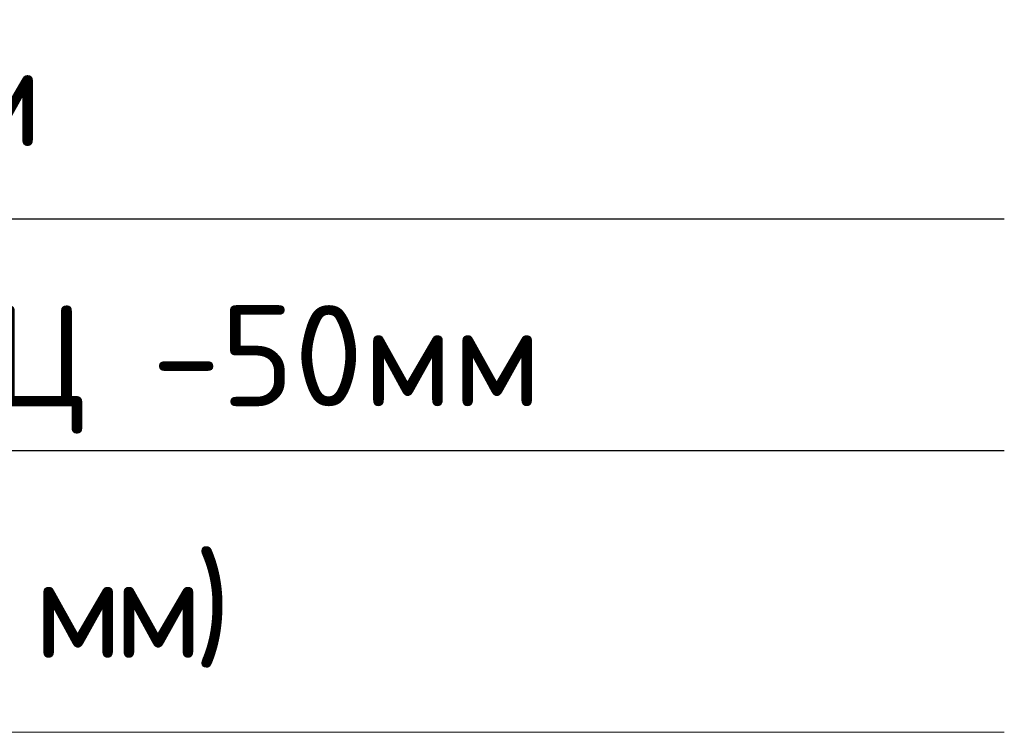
# Model space of a CAD drawing. Header units: millimetres. Extents: x -2765404 to 1548445, y -374876 to 1313256.
# Tile 58 of 77: x 37981 to 40107, y -76420 to -74881. Entities that reach past the tile are written whole.
import ezdxf

# ---------------------------------------------------------------- set-up
doc = ezdxf.new("R2010")
doc.units = ezdxf.units.MM
for name, color, linetype in [('PDF _PDF _0', 7, 'Continuous'), ('PDF _PDF _Текст', 7, 'Continuous'), ('PDF _Текст', 7, 'Continuous')]:
    doc.layers.add(name, color=color, linetype=linetype)
doc.styles.add('PDF ISOCPEUR', font='isocpeur.ttf')

msp = doc.modelspace()

# ---------------------------------------------------------------- linework, layer by layer
at = {"layer": 'PDF _PDF _0', "lineweight": 18}
msp.add_lwpolyline([(33754.5, -69839.6), (33754.5, -76419.6), (40107, -76419.6)], dxfattribs=at)
at = {"layer": 'PDF _PDF _Текст', "lineweight": 25}
for points in [[(40107, -75312), (33754.5, -75312)], [(40107, -75811.9), (33754.5, -75811.9)]]:
    msp.add_lwpolyline(points, dxfattribs=at)

# ---------------------------------------------------------------- texts
at = {"layer": 'PDF _Текст', "char_height": 218.186, "attachment_point": 7, "style": 'PDF ISOCPEUR'}
for s, insert in [('Ж/б.монолитное днища-400мм', (33778.4, -75213)), ('Бетонный подготовка В7,5 ССЦ -50мм', (33778.4, -75774.7))]:
    msp.add_mtext(s, dxfattribs=dict(at, insert=insert))
at = {"layer": 'PDF _Текст', "insert": (33768.9, -76318.1), "char_height": 218.186, "width": 8195.681, "attachment_point": 7, "style": 'PDF ISOCPEUR'}
msp.add_mtext('{\\T0.9;\\C7;Суглинки\\C256; 900 мм (3 слой по 300 мм) }', dxfattribs=at)

doc.saveas('drawing.dxf')
